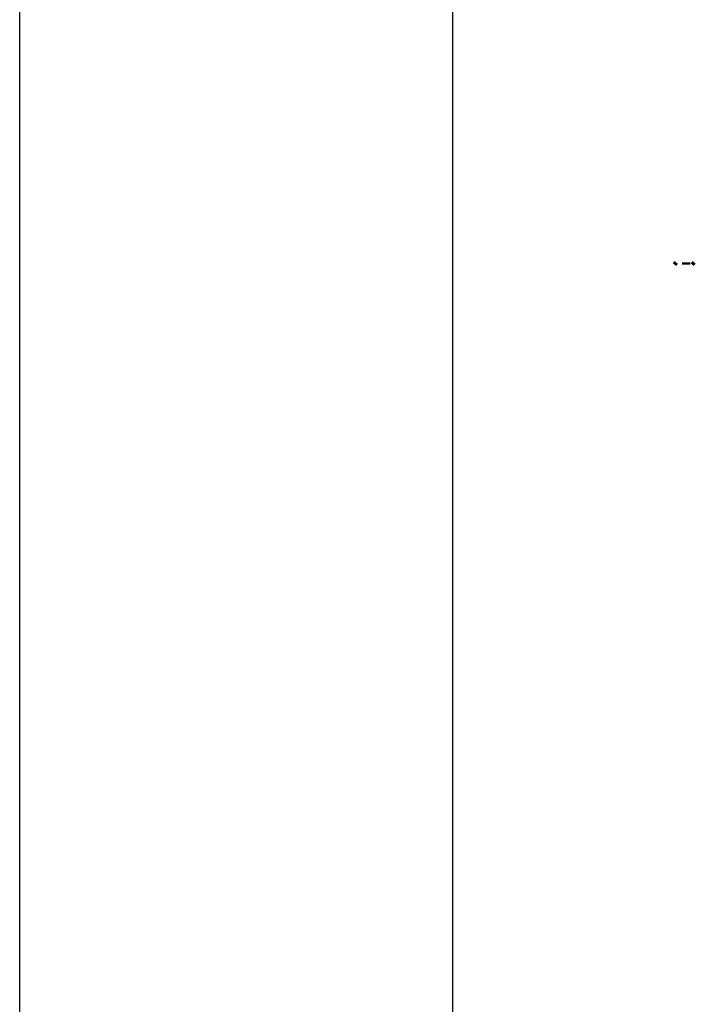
# Model space of a CAD drawing. Header units: metres. Extents: x 1959 to 4131, y 3282 to 4313.
# Tile 246 of 256: x 2420.29 to 2423.4, y 4285.7 to 4290.25. Entities that reach past the tile are written whole.
import ezdxf

# ---------------------------------------------------------------- set-up
doc = ezdxf.new("R2010")
doc.units = ezdxf.units.M
doc.layers.add('Dibujo', color=7, linetype='Continuous')
doc.layers.add('P', color=250, linetype='Continuous', lineweight=100)

msp = doc.modelspace()

# ---------------------------------------------------------------- linework, layer by layer
at = {"layer": 'Dibujo', "color": 0, "linetype": 'ByBlock'}
for p, q in [((2420.288, 4281.1496), (2420.288, 4310.8496)), ((2422.288, 4308.8496), (2422.288, 4283.1496))]:
    msp.add_line(p, q, dxfattribs=at)
at = {"layer": 'P', "color": 0, "linetype": 'Continuous'}
for points in [[(2423.3217, 4289.1238), (2423.3125, 4289.1146)], [(2423.3586, 4289.1238), (2423.3586, 4289.1146)], [(2423.3771, 4289.1238), (2423.3771, 4289.1146)], [(2423.4048, 4289.1238), (2423.3956, 4289.1146)]]:
    msp.add_lwpolyline(points, dxfattribs=at)

doc.saveas('drawing.dxf')
